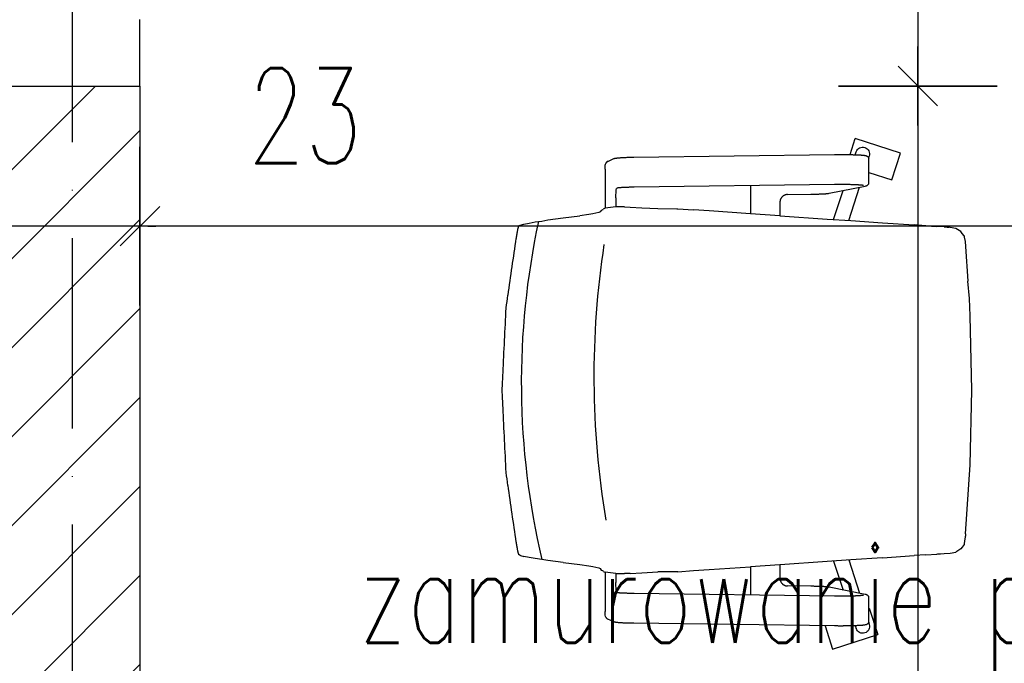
# Model space of a CAD drawing. Header units: millimetres. Extents: x 167273 to 188273, y -125105 to -88145.
# Tile 149 of 210: x 174226 to 174351, y -96592 to -96511. Entities that reach past the tile are written whole.
import ezdxf

# ---------------------------------------------------------------- set-up
doc = ezdxf.new("R2010")
doc.units = ezdxf.units.MM
doc.header["$PDMODE"] = 35
doc.header["$PDSIZE"] = 5
doc.linetypes.add('ACAD_ISO03W100', pattern=[30, 12, -18])
doc.linetypes.add('ACAD_ISO10W100', pattern=[18, 12, -3, 0, -3])
for name, color, linetype in [('a-op_leader', 9, 'Continuous'), ('a-osie', 1, 'ACAD_ISO10W100'), ('a-poziomy', 9, 'Continuous'), ('a-wymiary', 9, 'Continuous'), ('b-przerywana1', 9, 'ACAD_ISO03W100'), ('b-ściany', 2, 'Continuous'), ('c-meble', 5, 'Continuous'), ('h-hatch', 8, 'Continuous')]:
    doc.layers.add(name, color=color, linetype=linetype)
doc.styles.add('PPAB_100', font='romans.shx', dxfattribs={"width": 0.7, "height": 12})
doc.dimstyles.new('newPPAB_100', dxfattribs={"dimscale": 0, "dimtxt": 16, "dimasz": 1, "dimexe": 10, "dimexo": 10, "dimgap": 5, "dimtad": 1, "dimdec": 0, "dimzin": 0, "dimdsep": 46, "dimtxsty": 'PPAB_100', "dimblk": 'tick_50', "dimcen": 0.09, "dimdle": 5, "dimse1": 1, "dimse2": 1, "dimclrd": 9, "dimclre": 9, "dimclrt": 161, "dimadec": 0, "dimazin": 0, "dimtfac": 1, "dimtdec": 0, "dimtix": 1, "dimtmove": 2, "dimatfit": 0, "dimldrblk": 'tick_50', "dimfxl": 0, "dimtolj": 1, "dimtzin": 0, "dimarcsym": 0})

# ---------------------------------------------------------------- blocks, each defined once
blk = doc.blocks.new('tick_50')
at = {"color": 9, "ltscale": 20}
for p, q in [((0, 10), (0, -10)), ((-5, 0), (5, 0))]:
    blk.add_line(p, q, dxfattribs=at)
at = {"color": 0}
blk.add_line((2.5, 2.5), (-2.5, -2.5), dxfattribs=at)
blk = doc.blocks.new('*D18')
at = {"layer": 'a-wymiary', "color": 9, "lineweight": -2}
blk.add_line((174757.94, -96536.57), (174242.44, -96536.57), dxfattribs=at)
at = {"layer": 'Defpoints', "color": 0}
for p in [(174241.44, -96536.57), (174241.44, -96768.89), (174758.94, -96768.89)]:
    blk.add_point(p, dxfattribs=at)
at = {"layer": 'a-wymiary', "color": 9, "lineweight": -2, "rotation": 180}
blk.add_blockref('tick_50', (174241.44, -96536.57), dxfattribs=at)
at = {"layer": 'a-wymiary', "color": 9, "lineweight": -2}
blk.add_blockref('tick_50', (174758.94, -96536.57), dxfattribs=at)
at = {"layer": 'a-wymiary', "color": 161, "insert": (174457.39, -96525.57), "char_height": 12, "attachment_point": 5, "style": 'PPAB_100'}
blk.add_mtext('\\A1;517', dxfattribs=at)
blk = doc.blocks.new('*D35')
at = {"layer": 'a-wymiary', "color": 9, "lineweight": -2}
for p, q in [((174217.44, -96536.57), (174216.44, -96536.57)), ((174241.44, -96536.57), (174218.44, -96536.57)), ((174242.44, -96536.57), (174243.44, -96536.57))]:
    blk.add_line(p, q, dxfattribs=at)
at = {"layer": 'Defpoints', "color": 0}
for p in [(174218.44, -96536.57), (174218.44, -96768.89), (174241.44, -96768.89)]:
    blk.add_point(p, dxfattribs=at)
at = {"layer": 'a-wymiary', "color": 9, "lineweight": -2}
blk.add_blockref('tick_50', (174218.44, -96536.57), dxfattribs=at)
at = {"layer": 'a-wymiary', "color": 9, "lineweight": -2, "rotation": 180}
blk.add_blockref('tick_50', (174241.44, -96536.57), dxfattribs=at)
at = {"layer": 'a-wymiary', "color": 161, "insert": (174262.26, -96522.63), "char_height": 12, "attachment_point": 5, "style": 'PPAB_100'}
blk.add_mtext('\\A1;23', dxfattribs=at)
blk = doc.blocks.new('*D218')
at = {"layer": 'a-op_leader', "color": 9, "lineweight": -2}
blk.add_line((174339.61, -96359.64), (174339.61, -96517.89), dxfattribs=at)
at = {"layer": 'Defpoints', "color": 0}
for p in [(174241.44, -96358.64), (174241.44, -96518.89), (174339.61, -96518.89)]:
    blk.add_point(p, dxfattribs=at)
at = {"layer": 'a-op_leader', "color": 9, "lineweight": -2}
for p, rotation in [((174339.61, -96358.64), 90), ((174339.61, -96518.89), 270)]:
    blk.add_blockref('tick_50', p, dxfattribs=dict(at, rotation=rotation))
at = {"layer": 'a-op_leader', "color": 161, "insert": (174328.61, -96432.3), "char_height": 12, "attachment_point": 5, "rotation": 90, "style": 'PPAB_100'}
blk.add_mtext('\\A1;160', dxfattribs=at)
blk = doc.blocks.new('*D219')
at = {"layer": 'a-op_leader', "color": 9, "lineweight": -2}
blk.add_line((174339.61, -96519.89), (174339.61, -96767.89), dxfattribs=at)
at = {"layer": 'Defpoints', "color": 0}
for p in [(174241.44, -96518.89), (174241.44, -96768.89), (174339.61, -96768.89)]:
    blk.add_point(p, dxfattribs=at)
at = {"layer": 'a-op_leader', "color": 9, "lineweight": -2}
for p, rotation in [((174339.61, -96518.89), 90), ((174339.61, -96768.89), 270)]:
    blk.add_blockref('tick_50', p, dxfattribs=dict(at, rotation=rotation))
at = {"layer": 'a-op_leader', "color": 161, "insert": (174328.61, -96643.89), "char_height": 12, "attachment_point": 5, "rotation": 90, "style": 'PPAB_100'}
blk.add_mtext('\\A1;250', dxfattribs=at)

msp = doc.modelspace()

# ---------------------------------------------------------------- hatches: boundary and pattern name
at = {"layer": 'h-hatch'}
h = msp.add_hatch(dxfattribs=at)
h.set_pattern_fill('ANSI31', color=256, scale=2.5, style=0)
h.paths.add_polyline_path([(174241.44, -96518.89), (174218.44, -96518.89), (174218.44, -96618.89), (174241.44, -96618.89)])

# ---------------------------------------------------------------- linework, layer by layer
at = {"layer": 'a-osie', "ltscale": 2}
msp.add_line((174232.94, -97211.89), (174232.94, -96011.89), dxfattribs=at)
at = {"layer": 'b-przerywana1', "ltscale": 0.7}
msp.add_line((174241.44, -96518.89), (174241.44, -96358.64), dxfattribs=at)
at = {"layer": 'b-ściany'}
for p, q in [((174218.44, -96518.89), (174241.44, -96518.89)), ((174241.44, -96518.89), (174241.44, -96768.89))]:
    msp.add_line(p, q, dxfattribs=at)
at = {"layer": 'c-meble'}
for p, q in [((174331.06, -96527.54), (174331.71, -96525.53)), ((174337.42, -96527.38), (174331.71, -96525.53)), ((174331.72, -96527.56), (174331.84, -96527.19)), ((174336.34, -96530.71), (174337.42, -96527.38)), ((174300.22, -96528.66), (174300.21, -96528.68)), ((174300.23, -96528.63), (174300.22, -96528.66)), ((174300.25, -96528.6), (174300.23, -96528.63)), ((174300.26, -96528.58), (174300.25, -96528.6)), ((174300.27, -96528.56), (174300.26, -96528.58)), ((174300.29, -96528.55), (174300.27, -96528.56)), ((174300.31, -96528.53), (174300.29, -96528.55)), ((174300.33, -96528.5), (174300.31, -96528.53)), ((174300.35, -96528.48), (174300.33, -96528.5)), ((174300.38, -96528.46), (174300.35, -96528.48)), ((174300.41, -96528.43), (174300.38, -96528.46)), ((174300.45, -96528.41), (174300.41, -96528.43)), ((174300.5, -96528.39), (174300.45, -96528.41)), ((174300.5, -96528.39), (174301.26, -96528.05)), ((174301.26, -96528.05), (174301.29, -96528.04)), ((174301.29, -96528.04), (174301.32, -96528.03)), ((174301.32, -96528.03), (174301.35, -96528.02)), ((174301.35, -96528.02), (174301.37, -96528.01)), ((174301.37, -96528.01), (174301.42, -96528)), ((174301.42, -96528), (174301.47, -96527.99)), ((174301.47, -96527.99), (174301.56, -96527.97)), ((174301.56, -96527.97), (174301.61, -96527.97)), ((174301.61, -96527.97), (174301.66, -96527.96)), ((174301.66, -96527.96), (174301.72, -96527.95)), ((174301.72, -96527.95), (174301.77, -96527.95)), ((174301.77, -96527.95), (174301.84, -96527.94)), ((174301.84, -96527.94), (174301.9, -96527.94)), ((174301.9, -96527.94), (174301.97, -96527.93)), ((174301.97, -96527.93), (174302.04, -96527.93)), ((174302.04, -96527.93), (174302.12, -96527.92)), ((174302.12, -96527.92), (174302.19, -96527.92)), ((174302.19, -96527.92), (174302.27, -96527.91)), ((174302.27, -96527.91), (174302.36, -96527.91)), ((174302.36, -96527.91), (174302.44, -96527.9)), ((174302.44, -96527.9), (174302.53, -96527.9)), ((174302.53, -96527.9), (174302.63, -96527.9)), ((174302.63, -96527.9), (174302.72, -96527.89)), ((174302.72, -96527.89), (174302.82, -96527.89)), ((174302.82, -96527.89), (174302.92, -96527.88)), ((174302.92, -96527.88), (174303.02, -96527.88)), ((174303.02, -96527.88), (174303.12, -96527.88)), ((174303.12, -96527.88), (174303.23, -96527.88)), ((174303.23, -96527.88), (174303.34, -96527.87)), ((174303.34, -96527.87), (174303.45, -96527.87)), ((174303.45, -96527.87), (174303.56, -96527.87)), ((174303.56, -96527.87), (174303.67, -96527.87)), ((174303.67, -96527.87), (174303.79, -96527.87)), ((174303.79, -96527.87), (174329.08, -96527.53)), ((174329.08, -96527.53), (174329.17, -96527.53)), ((174329.17, -96527.53), (174329.25, -96527.53)), ((174329.25, -96527.53), (174329.34, -96527.53)), ((174329.34, -96527.53), (174329.42, -96527.52)), ((174329.42, -96527.52), (174329.51, -96527.52)), ((174329.51, -96527.52), (174329.6, -96527.52)), ((174329.6, -96527.52), (174329.69, -96527.52)), ((174329.69, -96527.52), (174329.77, -96527.52)), ((174329.77, -96527.52), (174329.86, -96527.52)), ((174329.86, -96527.52), (174329.95, -96527.52)), ((174329.95, -96527.52), (174330.04, -96527.52)), ((174330.04, -96527.52), (174330.13, -96527.52)), ((174330.13, -96527.52), (174330.21, -96527.52)), ((174330.21, -96527.52), (174330.3, -96527.53)), ((174330.3, -96527.53), (174330.39, -96527.53)), ((174330.39, -96527.53), (174330.47, -96527.53)), ((174330.47, -96527.53), (174330.56, -96527.53)), ((174330.56, -96527.53), (174330.64, -96527.53)), ((174330.64, -96527.53), (174330.73, -96527.53)), ((174330.73, -96527.53), (174330.81, -96527.53)), ((174330.81, -96527.53), (174330.9, -96527.53)), ((174330.9, -96527.53), (174330.98, -96527.53)), ((174330.98, -96527.53), (174331.06, -96527.54)), ((174331.06, -96527.54), (174331.14, -96527.54)), ((174331.14, -96527.54), (174331.22, -96527.54)), ((174331.22, -96527.54), (174331.3, -96527.54)), ((174331.3, -96527.54), (174331.38, -96527.54)), ((174331.38, -96527.54), (174331.45, -96527.55)), ((174331.45, -96527.55), (174331.53, -96527.55)), ((174331.53, -96527.55), (174331.6, -96527.55)), ((174331.6, -96527.55), (174331.68, -96527.55)), ((174331.68, -96527.55), (174331.75, -96527.56)), ((174331.75, -96527.56), (174331.82, -96527.56)), ((174331.82, -96527.56), (174331.88, -96527.56)), ((174331.88, -96527.56), (174331.95, -96527.57)), ((174331.95, -96527.57), (174332.02, -96527.57)), ((174332.02, -96527.57), (174332.08, -96527.57)), ((174332.08, -96527.57), (174332.14, -96527.58)), ((174332.14, -96527.58), (174332.2, -96527.58)), ((174332.2, -96527.58), (174332.26, -96527.58)), ((174332.26, -96527.58), (174332.32, -96527.59)), ((174332.32, -96527.59), (174332.37, -96527.59)), ((174332.37, -96527.59), (174332.43, -96527.59)), ((174332.43, -96527.59), (174332.48, -96527.6)), ((174332.48, -96527.6), (174332.53, -96527.6)), ((174332.53, -96527.6), (174332.58, -96527.61)), ((174332.58, -96527.61), (174332.62, -96527.61)), ((174332.62, -96527.61), (174332.67, -96527.61)), ((174332.67, -96527.61), (174332.71, -96527.62)), ((174332.71, -96527.62), (174332.75, -96527.62)), ((174332.75, -96527.62), (174332.82, -96527.63)), ((174332.82, -96527.63), (174332.89, -96527.64)), ((174332.89, -96527.64), (174332.96, -96527.65)), ((174332.96, -96527.65), (174333, -96527.66)), ((174333, -96527.66), (174333.04, -96527.67)), ((174333.04, -96527.67), (174333.08, -96527.68)), ((174333.08, -96527.68), (174333.12, -96527.7)), ((174333.12, -96527.7), (174333.14, -96527.71)), ((174333.14, -96527.71), (174333.17, -96527.72)), ((174333.17, -96527.72), (174333.2, -96527.74)), ((174333.2, -96527.74), (174333.22, -96527.75)), ((174333.22, -96527.75), (174333.24, -96527.76)), ((174333.24, -96527.76), (174333.26, -96527.78)), ((174333.26, -96527.78), (174333.29, -96527.79)), ((174333.29, -96527.79), (174333.31, -96527.81)), ((174333.31, -96527.81), (174333.34, -96527.84)), ((174333.34, -96527.84), (174333.36, -96527.87)), ((174333.36, -96527.87), (174333.39, -96527.91)), ((174333.39, -96527.91), (174333.42, -96527.95)), ((174333.42, -96527.94), (174333.49, -96527.73)), ((174333.42, -96527.95), (174333.44, -96527.98)), ((174333.44, -96527.98), (174333.45, -96528)), ((174333.45, -96531.16), (174333.45, -96528.01)), ((174300.14, -96529.37), (174300.14, -96534.31)), ((174333.45, -96529.78), (174336.34, -96530.71)), ((174333.41, -96531.24), (174333.42, -96531.22)), ((174333.42, -96531.22), (174333.44, -96531.19)), ((174333.44, -96531.19), (174333.45, -96531.17)), ((174301.66, -96531.77), (174301.59, -96531.8)), ((174301.66, -96531.77), (174301.66, -96531.77)), ((174301.66, -96531.77), (174301.66, -96531.77)), ((174301.67, -96531.77), (174301.66, -96531.77)), ((174301.69, -96531.76), (174301.67, -96531.77)), ((174301.72, -96531.76), (174301.69, -96531.76)), ((174301.75, -96531.75), (174301.72, -96531.76)), ((174301.78, -96531.75), (174301.75, -96531.75)), ((174301.82, -96531.75), (174301.78, -96531.75)), ((174301.87, -96531.74), (174301.82, -96531.75)), ((174301.92, -96531.74), (174301.87, -96531.74)), ((174301.97, -96531.73), (174301.92, -96531.74)), ((174302.02, -96531.73), (174301.97, -96531.73)), ((174302.08, -96531.72), (174302.02, -96531.73)), ((174302.14, -96531.72), (174302.08, -96531.72)), ((174302.21, -96531.71), (174302.14, -96531.72)), ((174302.28, -96531.71), (174302.21, -96531.71)), ((174302.35, -96531.71), (174302.28, -96531.71)), ((174302.42, -96531.7), (174302.35, -96531.71)), ((174302.5, -96531.7), (174302.42, -96531.7)), ((174302.58, -96531.69), (174302.5, -96531.7)), ((174302.66, -96531.69), (174302.58, -96531.69)), ((174302.74, -96531.69), (174302.66, -96531.69)), ((174302.83, -96531.68), (174302.74, -96531.69)), ((174302.92, -96531.68), (174302.83, -96531.68)), ((174303.01, -96531.68), (174302.92, -96531.68)), ((174303.1, -96531.68), (174303.01, -96531.68)), ((174303.2, -96531.67), (174303.1, -96531.68)), ((174303.3, -96531.67), (174303.2, -96531.67)), ((174303.39, -96531.67), (174303.3, -96531.67)), ((174303.49, -96531.67), (174303.39, -96531.67)), ((174303.59, -96531.66), (174303.49, -96531.67)), ((174303.7, -96531.66), (174303.59, -96531.66)), ((174303.8, -96531.66), (174303.7, -96531.66)), ((174329.09, -96531.32), (174303.8, -96531.66)), ((174318.48, -96531.47), (174318.48, -96535.01)), ((174328.05, -96532.46), (174328.11, -96532.46)), ((174328.11, -96532.46), (174328.16, -96532.45)), ((174328.16, -96532.45), (174328.21, -96532.45)), ((174328.21, -96532.45), (174328.25, -96532.44)), ((174328.25, -96532.44), (174328.3, -96532.44)), ((174328.3, -96532.44), (174328.34, -96532.43)), ((174328.34, -96532.43), (174328.42, -96532.42)), ((174328.42, -96532.42), (174332.96, -96531.51)), ((174328.99, -96535.72), (174330.21, -96532.06)), ((174329.25, -96531.32), (174329.09, -96531.32)), ((174329.4, -96531.32), (174329.25, -96531.32)), ((174329.55, -96531.32), (174329.4, -96531.32)), ((174329.71, -96531.32), (174329.55, -96531.32)), ((174329.86, -96531.32), (174329.71, -96531.32)), ((174330.02, -96531.32), (174329.86, -96531.32)), ((174330.17, -96531.32), (174330.02, -96531.32)), ((174330.32, -96531.32), (174330.17, -96531.32)), ((174330.48, -96531.32), (174330.32, -96531.32)), ((174330.63, -96531.32), (174330.48, -96531.32)), ((174330.78, -96531.33), (174330.63, -96531.32)), ((174330.92, -96531.33), (174330.78, -96531.33)), ((174331.07, -96531.33), (174330.92, -96531.33)), ((174330.92, -96535.85), (174332.25, -96531.65)), ((174331.21, -96531.34), (174331.07, -96531.33)), ((174331.34, -96531.34), (174331.21, -96531.34)), ((174331.48, -96531.34), (174331.34, -96531.34)), ((174331.6, -96531.35), (174331.48, -96531.34)), ((174331.73, -96531.35), (174331.6, -96531.35)), ((174331.85, -96531.36), (174331.73, -96531.35)), ((174331.9, -96531.36), (174331.85, -96531.36)), ((174331.96, -96531.36), (174331.9, -96531.36)), ((174332.01, -96531.37), (174331.96, -96531.36)), ((174332.07, -96531.37), (174332.01, -96531.37)), ((174332.12, -96531.37), (174332.07, -96531.37)), ((174332.17, -96531.38), (174332.12, -96531.37)), ((174332.22, -96531.38), (174332.17, -96531.38)), ((174332.26, -96531.38), (174332.22, -96531.38)), ((174332.31, -96531.38), (174332.26, -96531.38)), ((174332.35, -96531.39), (174332.31, -96531.38)), ((174332.39, -96531.39), (174332.35, -96531.39)), ((174332.43, -96531.39), (174332.39, -96531.39)), ((174332.47, -96531.4), (174332.43, -96531.39)), ((174332.51, -96531.4), (174332.47, -96531.4)), ((174332.54, -96531.4), (174332.51, -96531.4)), ((174332.57, -96531.41), (174332.54, -96531.4)), ((174332.6, -96531.41), (174332.57, -96531.41)), ((174332.63, -96531.41), (174332.6, -96531.41)), ((174332.66, -96531.42), (174332.63, -96531.41)), ((174332.68, -96531.42), (174332.66, -96531.42)), ((174332.7, -96531.42), (174332.68, -96531.42)), ((174332.72, -96531.43), (174332.7, -96531.42)), ((174332.73, -96531.43), (174332.72, -96531.43)), ((174332.74, -96531.43), (174332.73, -96531.43)), ((174332.75, -96531.43), (174332.74, -96531.43)), ((174332.75, -96531.43), (174332.75, -96531.43)), ((174332.96, -96531.51), (174333.03, -96531.5)), ((174333.03, -96531.5), (174333.07, -96531.49)), ((174333.07, -96531.49), (174333.09, -96531.48)), ((174333.09, -96531.48), (174333.11, -96531.47)), ((174333.11, -96531.47), (174333.14, -96531.46)), ((174333.14, -96531.46), (174333.17, -96531.45)), ((174333.17, -96531.45), (174333.2, -96531.43)), ((174333.2, -96531.43), (174333.22, -96531.42)), ((174333.22, -96531.42), (174333.24, -96531.41)), ((174333.24, -96531.41), (174333.26, -96531.4)), ((174333.26, -96531.4), (174333.28, -96531.38)), ((174333.28, -96531.38), (174333.31, -96531.36)), ((174333.31, -96531.36), (174333.33, -96531.33)), ((174333.33, -96531.33), (174333.36, -96531.3)), ((174333.36, -96531.3), (174333.39, -96531.26)), ((174333.39, -96531.26), (174333.41, -96531.24)), ((174301.51, -96533.01), (174301.51, -96534.13)), ((174322.21, -96533.45), (174322.2, -96533.5)), ((174322.2, -96533.5), (174322.2, -96533.55)), ((174322.2, -96533.55), (174322.2, -96533.6)), ((174322.2, -96533.6), (174322.2, -96535.26)), ((174322.22, -96533.4), (174322.21, -96533.45)), ((174322.23, -96533.35), (174322.22, -96533.4)), ((174322.24, -96533.3), (174322.23, -96533.35)), ((174322.25, -96533.26), (174322.24, -96533.3)), ((174322.27, -96533.21), (174322.25, -96533.26)), ((174322.29, -96533.16), (174322.27, -96533.21)), ((174322.31, -96533.12), (174322.29, -96533.16)), ((174322.34, -96533.08), (174322.31, -96533.12)), ((174322.36, -96533.03), (174322.34, -96533.08)), ((174322.39, -96532.99), (174322.36, -96533.03)), ((174322.42, -96532.95), (174322.39, -96532.99)), ((174322.45, -96532.92), (174322.42, -96532.95)), ((174322.48, -96532.88), (174322.45, -96532.92)), ((174322.52, -96532.84), (174322.48, -96532.88)), ((174322.55, -96532.81), (174322.52, -96532.84)), ((174322.59, -96532.78), (174322.55, -96532.81)), ((174322.63, -96532.75), (174322.59, -96532.78)), ((174322.67, -96532.73), (174322.63, -96532.75)), ((174322.71, -96532.7), (174322.67, -96532.73)), ((174322.75, -96532.68), (174322.71, -96532.7)), ((174322.8, -96532.66), (174322.75, -96532.68)), ((174322.84, -96532.64), (174322.8, -96532.66)), ((174322.88, -96532.63), (174322.84, -96532.64)), ((174322.93, -96532.61), (174322.88, -96532.63)), ((174322.97, -96532.6), (174322.93, -96532.61)), ((174323.02, -96532.59), (174322.97, -96532.6)), ((174323.06, -96532.59), (174323.02, -96532.59)), ((174323.11, -96532.58), (174323.06, -96532.59)), ((174323.16, -96532.58), (174323.11, -96532.58)), ((174323.16, -96532.58), (174326.09, -96532.54)), ((174326.09, -96532.54), (174326.19, -96532.54)), ((174326.19, -96532.54), (174326.29, -96532.54)), ((174326.29, -96532.54), (174326.39, -96532.54)), ((174326.39, -96532.54), (174326.49, -96532.54)), ((174326.49, -96532.54), (174326.58, -96532.53)), ((174326.58, -96532.53), (174326.68, -96532.53)), ((174326.68, -96532.53), (174326.77, -96532.53)), ((174326.77, -96532.53), (174326.86, -96532.53)), ((174326.86, -96532.53), (174326.95, -96532.52)), ((174326.95, -96532.52), (174327.04, -96532.52)), ((174327.04, -96532.52), (174327.13, -96532.52)), ((174327.13, -96532.52), (174327.21, -96532.51)), ((174327.21, -96532.51), (174327.29, -96532.51)), ((174327.29, -96532.51), (174327.37, -96532.51)), ((174327.37, -96532.51), (174327.45, -96532.5)), ((174327.45, -96532.5), (174327.53, -96532.5)), ((174327.53, -96532.5), (174327.6, -96532.5)), ((174327.6, -96532.5), (174327.67, -96532.49)), ((174327.67, -96532.49), (174327.74, -96532.49)), ((174327.74, -96532.49), (174327.81, -96532.48)), ((174327.81, -96532.48), (174327.87, -96532.48)), ((174327.87, -96532.48), (174327.94, -96532.47)), ((174327.94, -96532.47), (174328, -96532.47)), ((174328, -96532.47), (174328.05, -96532.46)), ((174299.34, -96534.85), (174298.59, -96535.02)), ((174299.52, -96534.76), (174299.34, -96534.85)), ((174299.67, -96534.59), (174299.52, -96534.76)), ((174299.84, -96534.51), (174299.67, -96534.59)), ((174299.84, -96534.51), (174299.92, -96534.42)), ((174300.15, -96534.31), (174299.92, -96534.42)), ((174301.51, -96534.13), (174300.15, -96534.31)), ((174302.58, -96534.13), (174301.51, -96534.13)), ((174302.58, -96534.13), (174303.33, -96534.17)), ((174303.33, -96534.17), (174304.8, -96534.25)), ((174304.8, -96534.25), (174306.81, -96534.34)), ((174306.81, -96534.34), (174309.18, -96534.38)), ((174309.18, -96534.38), (174309.32, -96534.38)), ((174309.32, -96534.38), (174311.32, -96534.51)), ((174313.3, -96534.65), (174311.32, -96534.51)), ((174318.48, -96535), (174313.3, -96534.65)), ((174289.9, -96536.3), (174290.56, -96536.17)), ((174290.56, -96536.17), (174291.31, -96536.04)), ((174291.31, -96536.04), (174292.17, -96535.92)), ((174292.17, -96535.92), (174292.93, -96535.79)), ((174292.93, -96535.79), (174294.84, -96535.53)), ((174294.84, -96535.53), (174296.96, -96535.28)), ((174298.11, -96535.11), (174296.96, -96535.28)), ((174298.59, -96535.02), (174298.11, -96535.11)), ((174322.2, -96535.26), (174318.48, -96535.01)), ((174322.2, -96535.26), (174322.26, -96535.26)), ((174322.26, -96535.26), (174328.19, -96535.67)), ((174328.19, -96535.67), (174331.17, -96535.87)), ((174330.92, -96535.86), (174330.92, -96535.86)), ((174331.17, -96535.87), (174335.14, -96536.14)), ((174335.14, -96536.14), (174339.14, -96536.41)), ((174289.05, -96537.41), (174289.06, -96537.37)), ((174289.05, -96537.44), (174289.05, -96537.41)), ((174289.06, -96537.37), (174289.07, -96537.33)), ((174289.07, -96537.29), (174289.08, -96537.25)), ((174289.07, -96537.33), (174289.07, -96537.29)), ((174289.08, -96537.25), (174289.09, -96537.22)), ((174289.09, -96537.18), (174289.1, -96537.15)), ((174289.09, -96537.22), (174289.09, -96537.18)), ((174289.13, -96537), (174289.14, -96536.97)), ((174289.14, -96536.97), (174289.15, -96536.94)), ((174289.15, -96536.9), (174289.16, -96536.87)), ((174289.15, -96536.94), (174289.15, -96536.9)), ((174289.16, -96536.87), (174289.17, -96536.84)), ((174289.17, -96536.84), (174289.18, -96536.81)), ((174289.18, -96536.79), (174289.19, -96536.76)), ((174289.18, -96536.81), (174289.18, -96536.79)), ((174289.19, -96536.76), (174289.2, -96536.74)), ((174289.2, -96536.71), (174289.21, -96536.69)), ((174289.2, -96536.74), (174289.2, -96536.71)), ((174289.21, -96536.69), (174289.22, -96536.67)), ((174289.22, -96536.65), (174289.23, -96536.63)), ((174289.22, -96536.67), (174289.22, -96536.65)), ((174289.23, -96536.63), (174289.24, -96536.61)), ((174289.24, -96536.59), (174289.25, -96536.58)), ((174289.24, -96536.61), (174289.24, -96536.59)), ((174289.25, -96536.58), (174289.26, -96536.56)), ((174289.26, -96536.55), (174289.27, -96536.54)), ((174289.26, -96536.56), (174289.26, -96536.55)), ((174289.27, -96536.53), (174289.28, -96536.52)), ((174289.27, -96536.54), (174289.27, -96536.53)), ((174289.28, -96536.51), (174289.29, -96536.51)), ((174289.28, -96536.52), (174289.28, -96536.51)), ((174289.29, -96536.5), (174289.3, -96536.5)), ((174289.29, -96536.51), (174289.29, -96536.5)), ((174289.3, -96536.5), (174289.44, -96536.43)), ((174289.44, -96536.43), (174289.9, -96536.3)), ((174340.64, -96536.52), (174339.14, -96536.41)), ((174340.64, -96536.52), (174342.01, -96536.61)), ((174342.92, -96536.67), (174342.01, -96536.61)), ((174342.92, -96536.67), (174343.32, -96536.69)), ((174343.32, -96536.69), (174343.52, -96536.71)), ((174343.61, -96536.71), (174343.52, -96536.71)), ((174343.71, -96536.72), (174343.61, -96536.71)), ((174344.42, -96536.85), (174343.71, -96536.72)), ((174345.04, -96537.25), (174344.42, -96536.85)), ((174345.21, -96537.49), (174345.04, -96537.25)), ((174288.94, -96538.12), (174288.95, -96538.08)), ((174288.95, -96538.03), (174288.96, -96537.99)), ((174288.95, -96538.08), (174288.95, -96538.03)), ((174288.96, -96537.99), (174288.97, -96537.94)), ((174288.97, -96537.9), (174288.98, -96537.86)), ((174288.97, -96537.94), (174288.97, -96537.9)), ((174288.98, -96537.86), (174288.99, -96537.82)), ((174288.99, -96537.77), (174289, -96537.73)), ((174288.99, -96537.82), (174288.99, -96537.77)), ((174289, -96537.73), (174289.01, -96537.69)), ((174289.01, -96537.65), (174289.02, -96537.61)), ((174289.01, -96537.69), (174289.01, -96537.65)), ((174289.02, -96537.61), (174289.03, -96537.56)), ((174289.03, -96537.52), (174289.04, -96537.48)), ((174289.03, -96537.56), (174289.03, -96537.52)), ((174289.04, -96537.48), (174289.05, -96537.44)), ((174345.44, -96537.81), (174345.21, -96537.49)), ((174345.44, -96537.81), (174345.48, -96537.96)), ((174345.48, -96537.96), (174345.6, -96538.52)), ((174345.6, -96538.52), (174345.64, -96539.15)), ((174345.64, -96539.15), (174345.94, -96543.52)), ((174346.12, -96545.7), (174345.94, -96543.52)), ((174346.18, -96546.79), (174346.12, -96545.7)), ((174346.23, -96547.88), (174346.18, -96546.79)), ((174346.44, -96557.27), (174346.23, -96547.88)), ((174346.23, -96566.66), (174346.44, -96557.27)), ((174345.64, -96575.39), (174346.23, -96566.66)), ((174345.6, -96575.94), (174345.61, -96575.86)), ((174345.6, -96576.02), (174345.6, -96575.94)), ((174345.61, -96575.86), (174345.62, -96575.7)), ((174345.64, -96575.39), (174345.62, -96575.7)), ((174288.95, -96576.46), (174288.94, -96576.42)), ((174288.95, -96576.51), (174288.95, -96576.46)), ((174288.96, -96576.55), (174288.95, -96576.51)), ((174288.97, -96576.59), (174288.96, -96576.55)), ((174288.97, -96576.64), (174288.97, -96576.59)), ((174288.98, -96576.68), (174288.97, -96576.64)), ((174288.99, -96576.72), (174288.98, -96576.68)), ((174288.99, -96576.77), (174288.99, -96576.72)), ((174289, -96576.81), (174288.99, -96576.77)), ((174289.01, -96576.85), (174289, -96576.81)), ((174289.01, -96576.89), (174289.01, -96576.85)), ((174289.02, -96576.93), (174289.01, -96576.89)), ((174289.03, -96576.98), (174289.02, -96576.93)), ((174289.03, -96577.02), (174289.03, -96576.98)), ((174289.04, -96577.06), (174289.03, -96577.02)), ((174289.05, -96577.1), (174289.04, -96577.06)), ((174289.05, -96577.13), (174289.05, -96577.1)), ((174289.06, -96577.17), (174289.05, -96577.13)), ((174289.07, -96577.21), (174289.06, -96577.17)), ((174345.21, -96577.05), (174345.04, -96577.29)), ((174345.44, -96576.73), (174345.21, -96577.05)), ((174345.48, -96576.58), (174345.44, -96576.73)), ((174345.5, -96576.59), (174345.6, -96576.02)), ((174289.07, -96577.25), (174289.07, -96577.21)), ((174289.08, -96577.28), (174289.07, -96577.25)), ((174289.09, -96577.32), (174289.08, -96577.28)), ((174289.09, -96577.36), (174289.09, -96577.32)), ((174289.1, -96577.39), (174289.09, -96577.36)), ((174289.14, -96577.57), (174289.13, -96577.54)), ((174289.15, -96577.6), (174289.14, -96577.57)), ((174289.15, -96577.63), (174289.15, -96577.6)), ((174289.16, -96577.67), (174289.15, -96577.63)), ((174289.17, -96577.7), (174289.16, -96577.67)), ((174289.18, -96577.72), (174289.17, -96577.7)), ((174289.18, -96577.75), (174289.18, -96577.72)), ((174289.19, -96577.78), (174289.18, -96577.75)), ((174289.2, -96577.8), (174289.19, -96577.78)), ((174289.2, -96577.83), (174289.2, -96577.8)), ((174289.21, -96577.85), (174289.2, -96577.83)), ((174289.22, -96577.87), (174289.21, -96577.85)), ((174289.22, -96577.89), (174289.22, -96577.87)), ((174289.23, -96577.91), (174289.22, -96577.89)), ((174289.24, -96577.93), (174289.23, -96577.91)), ((174289.24, -96577.95), (174289.24, -96577.93)), ((174289.25, -96577.96), (174289.24, -96577.95)), ((174289.26, -96577.98), (174289.25, -96577.96)), ((174289.26, -96577.99), (174289.26, -96577.98)), ((174289.27, -96578), (174289.26, -96577.99)), ((174289.27, -96578.01), (174289.27, -96578)), ((174289.28, -96578.02), (174289.27, -96578.01)), ((174289.28, -96578.02), (174289.28, -96578.02)), ((174289.29, -96578.03), (174289.28, -96578.02)), ((174289.29, -96578.03), (174289.29, -96578.03)), ((174289.3, -96578.04), (174289.29, -96578.03)), ((174289.44, -96578.11), (174289.3, -96578.04)), ((174289.44, -96578.11), (174289.44, -96578.11)), ((174289.45, -96578.11), (174289.44, -96578.11)), ((174289.45, -96578.11), (174289.9, -96578.24)), ((174290.56, -96578.37), (174289.9, -96578.24)), ((174291.31, -96578.49), (174290.56, -96578.37)), ((174335.14, -96578.4), (174331.17, -96578.67)), ((174335.14, -96578.4), (174339.14, -96578.13)), ((174340.64, -96578.02), (174339.14, -96578.13)), ((174340.64, -96578.02), (174342.01, -96577.93)), ((174342.01, -96577.93), (174342.13, -96577.92)), ((174342.13, -96577.92), (174342.24, -96577.92)), ((174342.24, -96577.92), (174342.47, -96577.9)), ((174342.47, -96577.9), (174342.92, -96577.87)), ((174342.92, -96577.87), (174343.71, -96577.82)), ((174343.71, -96577.82), (174344.42, -96577.68)), ((174345.04, -96577.29), (174344.42, -96577.68)), ((174292.17, -96578.62), (174291.31, -96578.49)), ((174292.93, -96578.75), (174292.17, -96578.62)), ((174294.84, -96579), (174292.93, -96578.75)), ((174294.84, -96579), (174296.96, -96579.26)), ((174296.96, -96579.26), (174298.11, -96579.43)), ((174298.11, -96579.43), (174298.59, -96579.52)), ((174298.59, -96579.52), (174299.34, -96579.69)), ((174313.3, -96579.89), (174318.48, -96579.54)), ((174322.2, -96579.28), (174318.48, -96579.53)), ((174318.48, -96579.53), (174318.48, -96583.07)), ((174322.2, -96579.28), (174322.2, -96580.94)), ((174322.2, -96579.28), (174322.26, -96579.28)), ((174328.19, -96578.87), (174322.26, -96579.28)), ((174331.17, -96578.67), (174328.19, -96578.87)), ((174328.99, -96578.82), (174330.21, -96582.48)), ((174330.92, -96578.68), (174332.25, -96582.89)), ((174330.92, -96578.68), (174330.92, -96578.68)), ((174299.34, -96579.69), (174299.52, -96579.78)), ((174299.52, -96579.78), (174299.67, -96579.95)), ((174299.67, -96579.95), (174299.84, -96580.03)), ((174299.92, -96580.12), (174299.84, -96580.03)), ((174299.92, -96580.12), (174300.15, -96580.23)), ((174300.14, -96580.23), (174300.14, -96585.17)), ((174301.51, -96580.41), (174300.15, -96580.23)), ((174301.51, -96580.41), (174301.51, -96581.53)), ((174301.51, -96580.41), (174302.58, -96580.41)), ((174303.33, -96580.37), (174302.58, -96580.41)), ((174303.33, -96580.37), (174304.8, -96580.29)), ((174304.8, -96580.29), (174306.81, -96580.2)), ((174309.18, -96580.16), (174306.81, -96580.2)), ((174309.32, -96580.16), (174309.18, -96580.16)), ((174309.32, -96580.16), (174311.32, -96580.03)), ((174311.32, -96580.03), (174313.3, -96579.89)), ((174322.2, -96580.94), (174322.2, -96580.99)), ((174322.2, -96580.99), (174322.2, -96581.04)), ((174322.2, -96581.04), (174322.21, -96581.09)), ((174322.21, -96581.09), (174322.22, -96581.14)), ((174322.22, -96581.14), (174322.23, -96581.19)), ((174322.23, -96581.19), (174322.24, -96581.24)), ((174322.24, -96581.24), (174322.25, -96581.28)), ((174322.25, -96581.28), (174322.27, -96581.33)), ((174322.27, -96581.33), (174322.29, -96581.38)), ((174322.29, -96581.38), (174322.31, -96581.42)), ((174322.31, -96581.42), (174322.34, -96581.46)), ((174322.34, -96581.46), (174322.36, -96581.51)), ((174322.36, -96581.51), (174322.39, -96581.55)), ((174322.39, -96581.55), (174322.42, -96581.59)), ((174322.42, -96581.59), (174322.45, -96581.62)), ((174322.45, -96581.62), (174322.48, -96581.66)), ((174322.48, -96581.66), (174322.52, -96581.69)), ((174322.52, -96581.69), (174322.55, -96581.73)), ((174322.55, -96581.73), (174322.59, -96581.76)), ((174322.59, -96581.76), (174322.63, -96581.79)), ((174322.63, -96581.79), (174322.67, -96581.81)), ((174322.67, -96581.81), (174322.71, -96581.84)), ((174322.71, -96581.84), (174322.75, -96581.86)), ((174322.75, -96581.86), (174322.8, -96581.88)), ((174322.8, -96581.88), (174322.84, -96581.9)), ((174322.84, -96581.9), (174322.88, -96581.91)), ((174322.88, -96581.91), (174322.93, -96581.93)), ((174322.93, -96581.93), (174322.97, -96581.94)), ((174322.97, -96581.94), (174323.02, -96581.95)), ((174323.02, -96581.95), (174323.06, -96581.95)), ((174323.06, -96581.95), (174323.11, -96581.96)), ((174323.11, -96581.96), (174323.16, -96581.96)), ((174326.09, -96582), (174323.16, -96581.96)), ((174326.19, -96582), (174326.09, -96582)), ((174326.29, -96582), (174326.19, -96582)), ((174326.39, -96582), (174326.29, -96582)), ((174326.49, -96582), (174326.39, -96582)), ((174326.58, -96582.01), (174326.49, -96582)), ((174326.68, -96582.01), (174326.58, -96582.01)), ((174326.77, -96582.01), (174326.68, -96582.01)), ((174326.86, -96582.01), (174326.77, -96582.01)), ((174326.95, -96582.02), (174326.86, -96582.01)), ((174327.04, -96582.02), (174326.95, -96582.02)), ((174327.13, -96582.02), (174327.04, -96582.02)), ((174327.21, -96582.03), (174327.13, -96582.02)), ((174327.29, -96582.03), (174327.21, -96582.03)), ((174327.37, -96582.03), (174327.29, -96582.03)), ((174327.45, -96582.04), (174327.37, -96582.03)), ((174327.53, -96582.04), (174327.45, -96582.04)), ((174327.6, -96582.04), (174327.53, -96582.04)), ((174327.67, -96582.05), (174327.6, -96582.04)), ((174327.74, -96582.05), (174327.67, -96582.05)), ((174327.81, -96582.06), (174327.74, -96582.05)), ((174327.87, -96582.06), (174327.81, -96582.06)), ((174327.94, -96582.07), (174327.87, -96582.06)), ((174328, -96582.07), (174327.94, -96582.07)), ((174328.05, -96582.08), (174328, -96582.07)), ((174328.11, -96582.08), (174328.05, -96582.08)), ((174328.16, -96582.09), (174328.11, -96582.08)), ((174328.21, -96582.09), (174328.16, -96582.09)), ((174328.25, -96582.1), (174328.21, -96582.09)), ((174328.3, -96582.1), (174328.25, -96582.1)), ((174328.34, -96582.11), (174328.3, -96582.1)), ((174328.42, -96582.12), (174328.34, -96582.11)), ((174332.96, -96583.03), (174328.42, -96582.12)), ((174301.59, -96582.74), (174301.66, -96582.77)), ((174301.66, -96582.77), (174301.67, -96582.77)), ((174301.66, -96582.77), (174301.66, -96582.77)), ((174301.66, -96582.77), (174301.66, -96582.77)), ((174301.67, -96582.77), (174301.69, -96582.78)), ((174301.69, -96582.78), (174301.72, -96582.78)), ((174301.72, -96582.78), (174301.75, -96582.79)), ((174301.75, -96582.79), (174301.78, -96582.79)), ((174301.78, -96582.79), (174301.82, -96582.79)), ((174301.82, -96582.79), (174301.87, -96582.8)), ((174301.87, -96582.8), (174301.92, -96582.8)), ((174301.92, -96582.8), (174301.97, -96582.81)), ((174301.97, -96582.81), (174302.02, -96582.81)), ((174302.02, -96582.81), (174302.08, -96582.82)), ((174302.08, -96582.82), (174302.14, -96582.82)), ((174302.14, -96582.82), (174302.21, -96582.83)), ((174302.21, -96582.83), (174302.28, -96582.83)), ((174302.28, -96582.83), (174302.35, -96582.83)), ((174302.35, -96582.83), (174302.42, -96582.84)), ((174302.42, -96582.84), (174302.5, -96582.84)), ((174302.5, -96582.84), (174302.58, -96582.84)), ((174302.58, -96582.84), (174302.66, -96582.85)), ((174302.66, -96582.85), (174302.74, -96582.85)), ((174302.74, -96582.85), (174302.83, -96582.85)), ((174302.83, -96582.85), (174302.92, -96582.86)), ((174302.92, -96582.86), (174303.01, -96582.86)), ((174303.01, -96582.86), (174303.1, -96582.86)), ((174303.1, -96582.86), (174303.2, -96582.87)), ((174303.2, -96582.87), (174303.3, -96582.87)), ((174303.3, -96582.87), (174303.39, -96582.87)), ((174303.39, -96582.87), (174303.49, -96582.87)), ((174303.49, -96582.87), (174303.59, -96582.87)), ((174303.59, -96582.87), (174303.7, -96582.88)), ((174303.7, -96582.88), (174303.8, -96582.88)), ((174303.8, -96582.88), (174329.09, -96583.21)), ((174329.09, -96583.21), (174329.25, -96583.22)), ((174329.25, -96583.22), (174329.4, -96583.22)), ((174329.4, -96583.22), (174329.55, -96583.22)), ((174329.55, -96583.22), (174329.71, -96583.22)), ((174329.71, -96583.22), (174329.86, -96583.22)), ((174329.86, -96583.22), (174330.02, -96583.22)), ((174330.02, -96583.22), (174330.17, -96583.22)), ((174330.17, -96583.22), (174330.32, -96583.22)), ((174330.32, -96583.22), (174330.48, -96583.22)), ((174330.48, -96583.22), (174330.63, -96583.21)), ((174330.63, -96583.21), (174330.78, -96583.21)), ((174330.78, -96583.21), (174330.92, -96583.21)), ((174330.92, -96583.21), (174331.07, -96583.21)), ((174331.07, -96583.21), (174331.21, -96583.2)), ((174331.21, -96583.2), (174331.34, -96583.2)), ((174331.34, -96583.2), (174331.48, -96583.19)), ((174331.48, -96583.19), (174331.6, -96583.19)), ((174331.6, -96583.19), (174331.73, -96583.19)), ((174331.73, -96583.19), (174331.79, -96583.18)), ((174331.79, -96583.18), (174331.85, -96583.18)), ((174331.85, -96583.18), (174331.9, -96583.18)), ((174331.9, -96583.18), (174331.96, -96583.18)), ((174331.96, -96583.18), (174332.01, -96583.17)), ((174332.01, -96583.17), (174332.07, -96583.17)), ((174332.07, -96583.17), (174332.12, -96583.17)), ((174332.12, -96583.17), (174332.17, -96583.16)), ((174332.17, -96583.16), (174332.22, -96583.16)), ((174332.22, -96583.16), (174332.26, -96583.16)), ((174332.26, -96583.16), (174332.31, -96583.15)), ((174332.31, -96583.15), (174332.35, -96583.15)), ((174332.35, -96583.15), (174332.39, -96583.15)), ((174332.39, -96583.15), (174332.43, -96583.14)), ((174332.43, -96583.14), (174332.47, -96583.14)), ((174332.47, -96583.14), (174332.51, -96583.14)), ((174332.51, -96583.14), (174332.54, -96583.13)), ((174332.54, -96583.13), (174332.58, -96583.13)), ((174332.58, -96583.13), (174332.61, -96583.13)), ((174332.61, -96583.13), (174332.63, -96583.12)), ((174332.63, -96583.12), (174332.66, -96583.12)), ((174332.66, -96583.12), (174332.68, -96583.12)), ((174332.68, -96583.12), (174332.7, -96583.12)), ((174332.7, -96583.12), (174332.72, -96583.11)), ((174332.72, -96583.11), (174332.73, -96583.11)), ((174332.73, -96583.11), (174332.74, -96583.11)), ((174332.74, -96583.11), (174332.75, -96583.11)), ((174332.75, -96583.11), (174332.75, -96583.11)), ((174333.03, -96583.04), (174332.96, -96583.03)), ((174333.07, -96583.05), (174333.03, -96583.04)), ((174333.09, -96583.06), (174333.07, -96583.05)), ((174333.11, -96583.07), (174333.09, -96583.06)), ((174333.14, -96583.08), (174333.11, -96583.07)), ((174333.17, -96583.09), (174333.14, -96583.08)), ((174333.2, -96583.11), (174333.17, -96583.09)), ((174333.22, -96583.12), (174333.2, -96583.11)), ((174333.24, -96583.13), (174333.22, -96583.12)), ((174333.26, -96583.14), (174333.24, -96583.13)), ((174333.28, -96583.16), (174333.26, -96583.14)), ((174333.31, -96583.18), (174333.28, -96583.16)), ((174333.33, -96583.21), (174333.31, -96583.18)), ((174333.36, -96583.24), (174333.33, -96583.21)), ((174333.39, -96583.27), (174333.36, -96583.24)), ((174333.41, -96583.3), (174333.39, -96583.27)), ((174333.42, -96583.32), (174333.41, -96583.3)), ((174333.44, -96583.35), (174333.42, -96583.32)), ((174333.45, -96583.37), (174333.44, -96583.35)), ((174333.45, -96586.53), (174333.45, -96583.38)), ((174300.21, -96585.86), (174300.22, -96585.88)), ((174300.22, -96585.88), (174300.23, -96585.91)), ((174333.49, -96584.75), (174333.45, -96584.76)), ((174333.49, -96584.75), (174334.57, -96588.08)), ((174300.23, -96585.91), (174300.25, -96585.94)), ((174300.25, -96585.94), (174300.26, -96585.96)), ((174300.26, -96585.96), (174300.27, -96585.97)), ((174300.27, -96585.97), (174300.29, -96585.99)), ((174300.29, -96585.99), (174300.31, -96586.01)), ((174300.31, -96586.01), (174300.33, -96586.04)), ((174300.33, -96586.04), (174300.35, -96586.06)), ((174300.35, -96586.06), (174300.38, -96586.08)), ((174300.38, -96586.08), (174300.41, -96586.11)), ((174300.41, -96586.11), (174300.45, -96586.13)), ((174300.45, -96586.13), (174300.5, -96586.15)), ((174301.26, -96586.49), (174300.5, -96586.15)), ((174301.29, -96586.5), (174301.26, -96586.49)), ((174301.32, -96586.52), (174301.29, -96586.5)), ((174301.35, -96586.53), (174301.32, -96586.52)), ((174301.38, -96586.53), (174301.35, -96586.53)), ((174301.4, -96586.54), (174301.38, -96586.53)), ((174301.43, -96586.55), (174301.4, -96586.54)), ((174301.47, -96586.55), (174301.43, -96586.55)), ((174301.51, -96586.56), (174301.47, -96586.55)), ((174301.56, -96586.57), (174301.51, -96586.56)), ((174301.61, -96586.57), (174301.56, -96586.57)), ((174301.66, -96586.58), (174301.61, -96586.57)), ((174301.72, -96586.58), (174301.66, -96586.58)), ((174301.77, -96586.59), (174301.72, -96586.58)), ((174301.84, -96586.6), (174301.77, -96586.59)), ((174301.9, -96586.6), (174301.84, -96586.6)), ((174301.97, -96586.61), (174301.9, -96586.6)), ((174302.04, -96586.61), (174301.97, -96586.61)), ((174302.12, -96586.62), (174302.04, -96586.61)), ((174302.19, -96586.62), (174302.12, -96586.62)), ((174302.27, -96586.63), (174302.19, -96586.62)), ((174302.36, -96586.63), (174302.27, -96586.63)), ((174302.44, -96586.64), (174302.36, -96586.63)), ((174302.53, -96586.64), (174302.44, -96586.64)), ((174302.63, -96586.64), (174302.53, -96586.64)), ((174302.72, -96586.65), (174302.63, -96586.64)), ((174302.82, -96586.65), (174302.72, -96586.65)), ((174302.92, -96586.65), (174302.82, -96586.65)), ((174303.02, -96586.66), (174302.92, -96586.65)), ((174303.12, -96586.66), (174303.02, -96586.66)), ((174303.23, -96586.66), (174303.12, -96586.66)), ((174303.34, -96586.67), (174303.23, -96586.66)), ((174303.45, -96586.67), (174303.34, -96586.67)), ((174303.56, -96586.67), (174303.45, -96586.67)), ((174303.67, -96586.67), (174303.56, -96586.67)), ((174303.79, -96586.67), (174303.67, -96586.67)), ((174329.08, -96587.01), (174303.79, -96586.67)), ((174327.91, -96586.99), (174328.86, -96589.94)), ((174329.17, -96587.01), (174329.08, -96587.01)), ((174329.25, -96587.01), (174329.17, -96587.01)), ((174329.34, -96587.01), (174329.25, -96587.01)), ((174329.42, -96587.01), (174329.34, -96587.01)), ((174329.51, -96587.01), (174329.42, -96587.01)), ((174329.6, -96587.02), (174329.51, -96587.01)), ((174329.69, -96587.02), (174329.6, -96587.02)), ((174329.77, -96587.02), (174329.69, -96587.02)), ((174329.86, -96587.02), (174329.77, -96587.02)), ((174329.95, -96587.02), (174329.86, -96587.02)), ((174330.04, -96587.02), (174329.95, -96587.02)), ((174330.13, -96587.02), (174330.04, -96587.02)), ((174330.21, -96587.01), (174330.13, -96587.02)), ((174330.3, -96587.01), (174330.21, -96587.01)), ((174330.39, -96587.01), (174330.3, -96587.01)), ((174330.47, -96587.01), (174330.39, -96587.01)), ((174330.56, -96587.01), (174330.47, -96587.01)), ((174330.64, -96587.01), (174330.56, -96587.01)), ((174330.73, -96587.01), (174330.64, -96587.01)), ((174330.81, -96587.01), (174330.73, -96587.01)), ((174330.9, -96587.01), (174330.81, -96587.01)), ((174330.98, -96587), (174330.9, -96587.01)), ((174331.06, -96587), (174330.98, -96587)), ((174331.14, -96587), (174331.06, -96587)), ((174331.22, -96587), (174331.14, -96587)), ((174331.3, -96587), (174331.22, -96587)), ((174331.38, -96586.99), (174331.3, -96587)), ((174331.45, -96586.99), (174331.38, -96586.99)), ((174331.53, -96586.99), (174331.45, -96586.99)), ((174331.6, -96586.99), (174331.53, -96586.99)), ((174331.68, -96586.98), (174331.6, -96586.99)), ((174331.75, -96586.98), (174331.68, -96586.98)), ((174331.72, -96586.98), (174331.84, -96587.34)), ((174331.82, -96586.98), (174331.75, -96586.98)), ((174331.88, -96586.98), (174331.82, -96586.98)), ((174331.95, -96586.97), (174331.88, -96586.98)), ((174332.02, -96586.97), (174331.95, -96586.97)), ((174332.08, -96586.97), (174332.02, -96586.97)), ((174332.14, -96586.96), (174332.08, -96586.97)), ((174332.2, -96586.96), (174332.14, -96586.96)), ((174332.26, -96586.96), (174332.2, -96586.96)), ((174332.32, -96586.95), (174332.26, -96586.96)), ((174332.37, -96586.95), (174332.32, -96586.95)), ((174332.43, -96586.95), (174332.37, -96586.95)), ((174332.48, -96586.94), (174332.43, -96586.95)), ((174332.53, -96586.94), (174332.48, -96586.94)), ((174332.58, -96586.93), (174332.53, -96586.94)), ((174332.62, -96586.93), (174332.58, -96586.93)), ((174332.67, -96586.92), (174332.62, -96586.93)), ((174332.75, -96586.92), (174332.67, -96586.92)), ((174332.83, -96586.91), (174332.75, -96586.92)), ((174332.9, -96586.89), (174332.83, -96586.91)), ((174332.97, -96586.88), (174332.9, -96586.89)), ((174333, -96586.87), (174332.97, -96586.88)), ((174333.04, -96586.87), (174333, -96586.87)), ((174333.08, -96586.85), (174333.04, -96586.87)), ((174333.1, -96586.85), (174333.08, -96586.85)), ((174333.12, -96586.84), (174333.1, -96586.85)), ((174333.14, -96586.83), (174333.12, -96586.84)), ((174333.17, -96586.82), (174333.14, -96586.83)), ((174333.2, -96586.8), (174333.17, -96586.82)), ((174333.22, -96586.79), (174333.2, -96586.8)), ((174333.24, -96586.78), (174333.22, -96586.79)), ((174333.26, -96586.76), (174333.24, -96586.78)), ((174333.29, -96586.75), (174333.26, -96586.76)), ((174333.31, -96586.72), (174333.29, -96586.75)), ((174333.34, -96586.7), (174333.31, -96586.72)), ((174333.36, -96586.67), (174333.34, -96586.7)), ((174333.39, -96586.63), (174333.36, -96586.67)), ((174333.42, -96586.59), (174333.39, -96586.63)), ((174333.44, -96586.56), (174333.42, -96586.59)), ((174333.42, -96586.6), (174333.49, -96586.81)), ((174333.45, -96586.54), (174333.44, -96586.56)), ((174328.86, -96589.94), (174334.57, -96588.08))]:
    msp.add_line(p, q, dxfattribs=at)
at = {"layer": 'c-meble', "ltscale": 0.1}
for centre, radius, start, end in [((174386.22, -96556.35), 96.65, 167.8317, 193.321), ((174408.02, -96555.52), 109.29, 171.2417, 189.5449)]:
    msp.add_arc(centre, radius, start, end, dxfattribs=at)
at = {"layer": 'c-meble', "extrusion": (0, 0, -1)}
for centre, major_axis, ratio, start_param, end_param in [((174332.66, -96527.47), (0.267, 0.823), 0.999017, -1.562013, 1.562013), ((174300.22, -96529.34), (0.004, 0.679), 0.116972, 4.659667, 6.230463), ((174301.66, -96532.94), (0.01, 1.32), 0.116972, 4.659667, 5.749749), ((174289.04, -96538.29), (0.26, 1.8), 0.076146, -0.89307, -0.783548), ((174295.25, -96557.27), (27.48, 192.2), 0.046335, -1.514951, -1.477626), ((174294.69, -96557.27), (27.12, 192.2), 0.043392, -1.522878, -1.514451), ((174296.05, -96557.27), (9.1, 192.2), 0.046161, -1.561533, -1.51894), ((174295.86, -96557.27), (8.99, 192.2), 0.045159, 4.710277, 4.721726), ((174295.86, -96557.27), (-8.99, 192.2), 0.045159, 4.703051, 4.714501), ((174296.05, -96557.27), (-9.1, 192.2), 0.046161, 4.660533, 4.703126), ((174294.69, -96557.27), (-27.12, 192.2), 0.043392, 4.656043, 4.66447), ((174295.25, -96557.27), (-27.48, 192.2), 0.046335, 4.619219, 4.656543), ((174289.04, -96576.25), (-0.26, 1.8), 0.076154, 3.925127, 4.034662), ((174301.66, -96581.6), (-0.01, 1.32), 0.116972, 3.675029, 4.765111), ((174300.22, -96585.2), (-0.004, 0.679), 0.116972, 3.194315, 4.765111), ((174332.66, -96587.07), (-0.267, 0.823), 0.999017, 1.579579, 4.703605)]:
    msp.add_ellipse(centre, major_axis=major_axis, ratio=ratio, start_param=start_param, end_param=end_param, dxfattribs=at)

# ---------------------------------------------------------------- texts
at = {"layer": 'a-poziomy', "ltscale": 0.5, "insert": (174269.05, -96595.12), "char_height": 12, "attachment_point": 4, "style": 'PPAB_100'}
msp.add_mtext('{\\Fromans.shx|c238;zamurowanie przejścia,\\Ptynkowanie, malowanie}', dxfattribs=at)

# ---------------------------------------------------------------- dimensions: what is measured, and where the dimension line sits
at = {"layer": 'a-op_leader'}
dim = msp.add_linear_dim(base=(174339.61, -96518.89), p1=(174241.44, -96358.64), p2=(174241.44, -96518.89), angle=90, dimstyle='newPPAB_100', override={"dimscale": 1}, dxfattribs=at)
dim.commit()
dim.dimension.update_dxf_attribs({"geometry": '*D218', "text_midpoint": (174328.61, -96432.3), "dimtype": 160})
dim = msp.add_linear_dim(base=(174339.61, -96768.89), p1=(174241.44, -96518.89), p2=(174241.44, -96768.89), angle=90, dimstyle='newPPAB_100', override={"dimscale": 1}, dxfattribs=at)
dim.commit()
dim.dimension.update_dxf_attribs({"geometry": '*D219', "text_midpoint": (174328.61, -96643.89)})
at = {"layer": 'a-wymiary'}
msp.add_linear_dim(base=(174362.59, -96207.89), p1=(174241.44, -96768.89), p2=(174241.44, -96207.89), angle=90, dimstyle='newPPAB_100', override={"dimscale": 1}, dxfattribs=at).render()
for base, p1, p2, picture, middle in [((174218.44, -96536.57), (174241.44, -96768.89), (174218.44, -96768.89), '*D35', (174262.26, -96522.63)), ((174241.44180786, -96536.56996996), (174758.94180786, -96768.89367189), (174241.44180786, -96768.89367189), '*D18', (174457.38977085, -96525.56996996))]:
    dim = msp.add_linear_dim(base=base, p1=p1, p2=p2, dimstyle='newPPAB_100', override={"dimscale": 1}, dxfattribs=at)
    dim.commit()
    dim.dimension.update_dxf_attribs({"geometry": picture, "text_midpoint": middle, "dimtype": 160})

doc.saveas('drawing.dxf')
